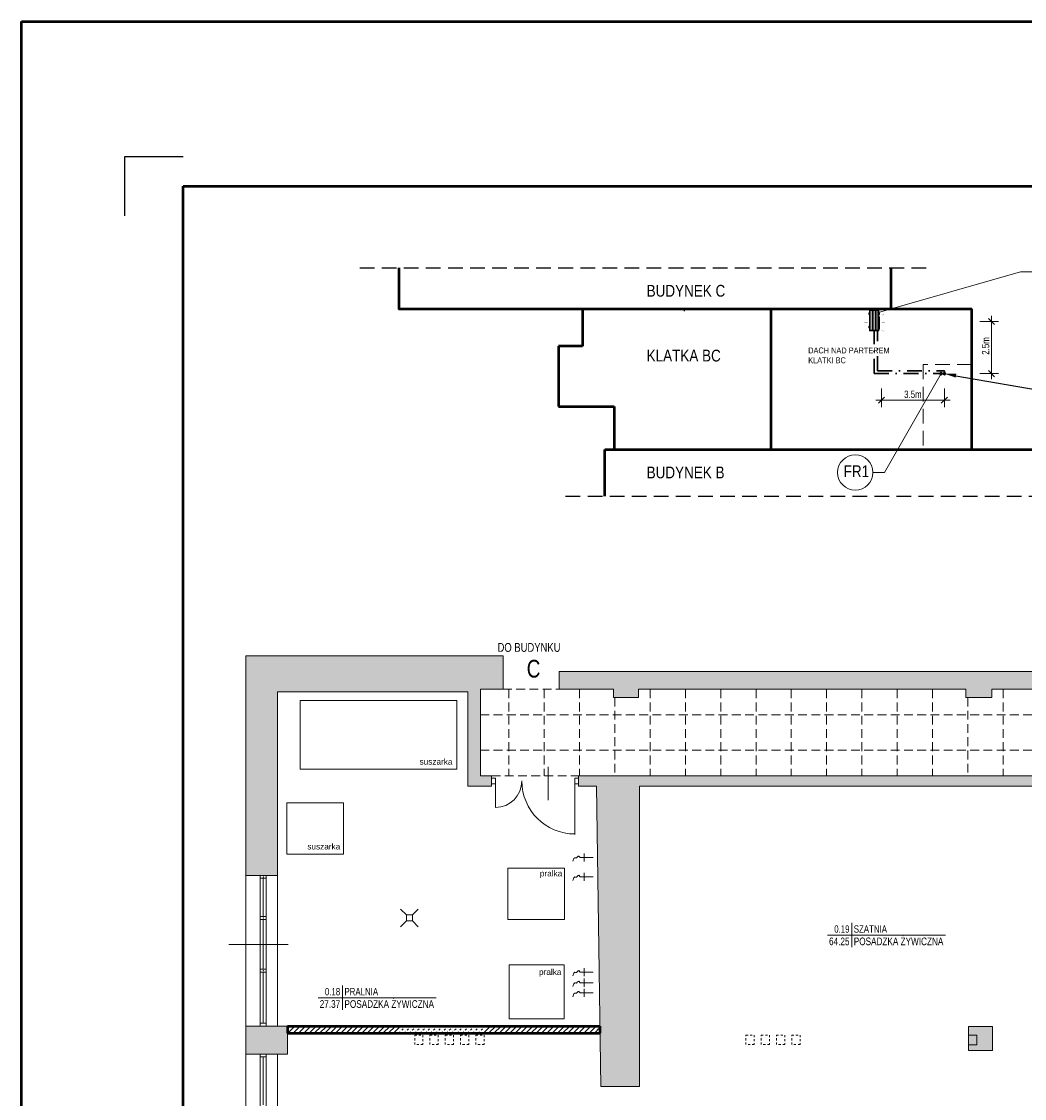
# Model space of a CAD drawing. Header units: millimetres. Extents: x -23540 to 53212, y -37964 to 41185.
# Tile 164 of 203: x 10322 to 12027, y -30398 to -28569. Entities that reach past the tile are written whole.
import ezdxf
from ezdxf import colors
from ezdxf.entities.mleader import LeaderData, LeaderLine
from ezdxf.enums import TextEntityAlignment as Align
from ezdxf.math import Vec2, Vec3

# ---------------------------------------------------------------- set-up
doc = ezdxf.new("R2010")
doc.units = ezdxf.units.MM
for name, pattern in [('0.5_0.5', [1, 0.5, -0.5]), ('DASHDOT', [1, 0.5, -0.25, 0, -0.25]), ('DASHED', [0.75, 0.5, -0.25]), ('DASHEDX2', [1.5, 1, -0.5])]:
    doc.linetypes.add(name, pattern=pattern)
doc.layers.get('0').update_dxf_attribs({"lineweight": 18})
for name, color, linetype, lineweight in [('!MARIUSZ', 220, 'Continuous', 35), ('BA_drz', 7, 'Continuous', 18), ('BA_met', 7, 'Continuous', 18), ('BA_sym', 7, 'Continuous', 18), ('Cienka', 7, 'Continuous', 18), ('M_Ramki do druku', 7, 'Continuous', 18), ('M_Ramki rysunków', 2, 'Continuous', 18), ('mm_klima_PROJ', 86, 'Continuous', 35), ('mm_klimatyzacja', 94, 'Continuous', 50), ('PG_PRZERYWANE_ŚREDNIE', 1, 'DASHEDX2', 18), ('PG_WIDOKOWE_CIENKIE', 1, 'Continuous', 18), ('PG_WYMIARY', 1, 'Continuous', 18), ('PG_ŚCIANY_DZIAŁOWE', 3, 'Continuous', 18), ('Przekrojowa', 60, 'Continuous', 18)]:
    doc.layers.add(name, color=color, linetype=linetype, lineweight=lineweight)
doc.styles.add('BIKWYM', font='BIKROMSW.SHX', dxfattribs={"width": 0.8})
doc.styles.add('ROMANS', font='bikromsw.shx', dxfattribs={"width": 0.8})
doc.styles.get("Standard").update_dxf_attribs({"font": 'arial.ttf'})

# ---------------------------------------------------------------- blocks, each defined once
blk = doc.blocks.new('bikmet')
blk.add_line((0, 1.65), (0, -1.65))
at = {"style": 'ROMANS', "width": 0.8}
blk.add_attdef('NRPOM', text='', height=1, dxfattribs=at).set_placement((-0.33, 0.33), align=Align.RIGHT)
blk.add_attdef('NWAPOM', (0.25, 0.33), '', height=1, dxfattribs=at)
blk.add_attdef('RAREA', text='', height=1.04, dxfattribs=at).set_placement((-0.33, -0.33), align=Align.TOP_RIGHT)
blk.add_attdef('PODLOGA', text='', height=1.04, dxfattribs=at).set_placement((0.25, -0.33), align=Align.TOP_LEFT)
blk = doc.blocks.new('WYM-KR')
at = {"linetype": 'ByBlock'}
blk.add_line((11.52, 0), (-11.52, 0), dxfattribs=at)
at = {"color": 7, "linetype": 'ByBlock'}
blk.add_line((6.24, 6.24), (-6.24, -6.24), dxfattribs=at)
blk = doc.blocks.new('A$C4604700A')
at = {"color": 8, "lineweight": 50}
for points in [[(-37.3, -5, 1, 1, 0), (-41.8, -12.7, 10, 0, 0), (-46, -20.1, 0, 0, 0)], [(0, -5, 1, 1, 0), (0, -13.9, 10, 0, 0), (0, -22.4, 0, 0, 0)], [(37.3, -5, 1, 1, 0), (41.8, -12.7, 10, 0, 0), (46, -20.1, 0, 0, 0)]]:
    blk.add_lwpolyline(points, format="xyseb", dxfattribs=at)
blk = doc.blocks.new('AJY072LELAH_3_upper')
at = {"linetype": 'Continuous', "lineweight": 9}
for p, q in [((94, 592), (94, 588)), ((94, 592), (94, 580)), ((94, 592), (94, 592)), ((94, 588), (94, 154)), ((94, 568), (94, 384)), ((1149, 613), (115, 613)), ((134, 483), (134, 562)), ((1124, 573), (144, 573)), ((250, 653), (280, 653)), ((250, 653), (250, 613)), ((282, 631), (282, 651)), ((297, 651), (297, 631)), ((299, 653), (330, 653)), ((330, 613), (330, 653)), ((938, 653), (968, 653)), ((938, 653), (938, 613)), ((970, 631), (970, 651)), ((985, 651), (985, 631)), ((987, 653), (1018, 653)), ((1018, 613), (1018, 653)), ((1097, 613), (1153, 613)), ((1134, 562), (1134, 483)), ((1153, 613), (1155, 613)), ((1174, 594), (1174, 592)), ((1174, 588), (1174, 592)), ((1174, 158), (1174, 588)), ((115, 133), (1149, 133)), ((134, 482), (134, 483)), ((134, 413), (134, 413)), ((134, 413), (134, 332)), ((134, 332), (134, 333)), ((134, 263), (134, 263)), ((134, 183), (134, 263)), ((144, 473), (1124, 473)), ((1124, 423), (144, 423)), ((144, 323), (1124, 323)), ((1124, 273), (144, 273)), ((144, 173), (1124, 173)), ((179, 103), (179, 133)), ((219, 93), (183, 99)), ((219, 93), (773, 93)), ((773, 93), (810, 99)), ((814, 103), (814, 133)), ((938, 133), (938, 95)), ((1018, 95), (938, 95)), ((1018, 95), (1018, 133)), ((1134, 483), (1134, 482)), ((1134, 333), (1134, 413)), ((1134, 413), (1134, 413)), ((1134, 333), (1134, 332)), ((1134, 263), (1134, 184)), ((1134, 263), (1134, 263)), ((1149, 133), (1153, 133)), ((1153, 133), (1153, 133)), ((1153, 133), (1153, 133)), ((1174, 154), (1174, 158)), ((1174, 154), (1174, 154)), ((1174, 154), (1174, 154)), ((1175, 501), (1180, 492)), ((1180, 319), (1175, 309)), ((1182, 483), (1182, 487)), ((1182, 327), (1182, 483)), ((1182, 324), (1182, 327))]:
    blk.add_line(p, q, dxfattribs=at)
at = {"color": 8, "lineweight": 50}
blk.add_lwpolyline([(510, 874, 10, 10, 0), (510, 784, 100, 0, 0), (510, 699, 0, 0, 0)], format="xyseb", dxfattribs=at)
at = {"linetype": 'Continuous', "lineweight": 9}
blk.add_circle((978, 115), 7.5, dxfattribs=at)
for centre, radius, start, end in [((115, 592), 20.8, 170.171, 180), ((115, 592), 20.8, 90, 160.843), ((144, 563), 10.3, 88.4156, 184.328), ((280, 651), 2, 0, 90), ((290, 631), 7.5, 180, 360), ((299, 651), 2, 90, 180), ((968, 651), 2, 0, 90), ((978, 631), 7.5, 180, 360), ((987, 651), 2, 90, 180), ((1124, 563), 10.3, 355.672, 451.5886), ((1153, 592), 20.8, 0, 90), ((1153, 592), 20.7, 80.1645, 90), ((115, 154), 20.8, 180, 270), ((144, 483), 10.3, 183.3817, 270), ((144, 413), 10.3, 90, 176.6183), ((144, 333), 10.3, 183.3817, 270), ((144, 263), 10.3, 90, 176.6183), ((144, 183), 10, 180, 270), ((183, 103), 4.4, 180, 260.7), ((809, 103), 4.4, 279.3, 360), ((1124, 483), 10.3, 270, 356.6183), ((1124, 413), 10.3, 3.3817, 90), ((1124, 333), 10.3, 270, 356.6183), ((1124, 263), 10.3, 3.3817, 90), ((1124, 183), 10.3, 268.4114, 364.328), ((1153, 154), 20.8, 270, 360), ((1153, 154), 20.7, 289.4904, 340.5008), ((1184, 506), 10, 188.1096, 210), ((1184, 304), 10, 150, 171.8904), ((1172, 487), 10, 0, 30), ((1172, 324), 10, 330, 360)]:
    blk.add_arc(centre, radius, start, end, dxfattribs=at)
at = {"xscale": 10, "yscale": 10, "zscale": 10}
blk.add_blockref('A$C4604700A', (510, 39), dxfattribs=at)

msp = doc.modelspace()

# ---------------------------------------------------------------- hatches: boundary and pattern name
at = {"layer": 'PG_ŚCIANY_DZIAŁOWE', "true_color": 0x636466, "transparency": 33554610}
h = msp.add_hatch(color=251, dxfattribs=at)
h.dxf.hatch_style = 1
h.paths.add_polyline_path([(12356.4, -29334.5), (12388.4, -29334.5), (12388.4, -29286.5), (12356.4, -29286.5), (12356.4, -29242.5), (12524.4, -29242.5), (12524.4, -29257.2), (12575.4, -29257.2), (12575.4, -29212.5), (12326.4, -29212.5), (12326.4, -29673.5), (11235.9, -29673.5), (11235.9, -29703.5), (11327.9, -29703.5), (11327.9, -29717.5), (11370.9, -29717.5), (11370.9, -29703.5), (11926.9, -29703.5), (11926.9, -29717.5), (11970.9, -29717.5), (11970.9, -29703.5), (12356.4, -29703.5)])
h = msp.add_hatch(color=251, dxfattribs=at)
h.dxf.hatch_style = 1
h.paths.add_polyline_path([(10757.4, -29708), (11080.4, -29708), (11080.4, -29868), (11120.9, -29868), (11120.9, -29850.5), (11101.9, -29850.5), (11101.9, -29703.5), (11140.4, -29703.5), (11140.4, -29646.5), (10703.4, -29646.5), (10703.4, -30019.5), (10757.4, -30019.5)])
h = msp.add_hatch(color=251, dxfattribs=at)
h.dxf.hatch_style = 1
h.paths.add_polyline_path([(11372.4, -29868), (12215.4, -29868), (12215.4, -29966.5), (12231.9, -29966.5), (12231.9, -29850.5), (11268.9, -29850.5), (11268.9, -29868), (11299.4, -29868), (11306.4, -30378), (11372.4, -30378)])
h = msp.add_hatch(color=251, dxfattribs=at)
h.dxf.hatch_style = 1
h.paths.add_polyline_path([(10774.4, -30275.5), (10703.4, -30275.5), (10703.4, -30323), (10757.4, -30323), (10774.4, -30323)])
h = msp.add_hatch(color=251, dxfattribs=at)
h.dxf.hatch_style = 1
h.paths.add_polyline_path([(11931.4, -30317), (11972.4, -30317), (11972.4, -30276), (11931.4, -30276)])
at = {"layer": 'Przekrojowa', "true_color": 0x136734}
h = msp.add_hatch(color=116, dxfattribs=at)
h.dxf.hatch_style = 1
h.paths.add_polyline_path([(11887.4, -29167.3, 1), (11882.8, -29167.3, 1)])
h = msp.add_hatch(color=116, dxfattribs=at)
h.dxf.hatch_style = 1
h.paths.add_polyline_path([(11892.8, -29167.3, 1), (11888.2, -29167.3, 1)])

# ---------------------------------------------------------------- linework, layer by layer
at = {"layer": '!MARIUSZ', "color": 252, "linetype": 'DASHED', "lineweight": 25, "ltscale": 50}
for p, q in [((10896.9, -28987.6), (11866.8, -28987.6)), ((11246.8, -29375.3), (12209.9, -29375.3))]:
    msp.add_line(p, q, dxfattribs=at)
at = {"layer": '!MARIUSZ', "color": 252, "linetype": 'DASHED', "lineweight": 0, "ltscale": 50}
for p, q in [((11447.5, -29060.6), (11449.4, -29060.6)), ((11937.4, -29151.9), (11854.4, -29151.9)), ((11854.4, -29151.9), (11854.4, -29296.2))]:
    msp.add_line(p, q, dxfattribs=at)
at = {"color": 251, "true_color": 0x636466}
for p, q in [((10703.4, -31836), (10703.4, -29673.5)), ((11101.9, -29850.5), (11101.9, -29703.5)), ((11327.9, -29717.5), (11327.9, -29703.5)), ((11370.9, -29717.5), (11370.9, -29703.5)), ((11926.9, -29717.5), (11926.9, -29703.5)), ((11970.9, -29717.5), (11970.9, -29703.5)), ((11080.4, -29708), (10757.4, -29708)), ((11080.4, -29868), (11080.4, -29708)), ((11120.9, -29850.5), (11101.9, -29850.5)), ((12231.9, -29850.5), (11268.9, -29850.5)), ((11120.9, -29868), (11080.4, -29868)), ((11299.4, -29868), (11268.9, -29868)), ((11306.4, -30378), (11299.4, -29868)), ((11372.4, -30378), (11372.4, -29868)), ((11372.4, -29868), (12215.4, -29868)), ((10757.4, -30019.5), (10703.4, -30019.5)), ((10727.9, -30275.5), (10727.9, -30019.5)), ((10737.9, -30024.5), (10727.9, -30024.5)), ((10732.9, -30089.4), (10732.9, -30024.5)), ((10737.9, -30275.5), (10737.9, -30019.5)), ((10737.9, -30089.4), (10727.9, -30089.4)), ((10737.9, -30094.4), (10727.9, -30094.4)), ((10732.9, -30178.9), (10732.9, -30094.4)), ((10737.9, -30178.9), (10727.9, -30178.9)), ((10737.9, -30183.9), (10727.9, -30183.9)), ((10732.9, -30270.5), (10732.9, -30183.9)), ((10737.9, -30270.5), (10727.9, -30270.5)), ((10774.4, -30275.5), (10703.4, -30275.5)), ((10737.9, -30275.5), (10727.9, -30275.5)), ((11931.4, -30276), (11972.4, -30276)), ((11931.4, -30276), (11931.4, -30317)), ((11972.4, -30276), (11972.4, -30317)), ((10757.4, -30323), (10703.4, -30323)), ((10737.9, -30323), (10727.9, -30323)), ((10727.9, -30499), (10727.9, -30323)), ((10737.9, -30328), (10727.9, -30328)), ((10732.9, -30409.3), (10732.9, -30328)), ((10737.9, -30323), (10737.9, -30499)), ((10757.4, -30499), (10757.4, -30323)), ((11931.4, -30317), (11972.4, -30317)), ((11372.4, -30378), (11306.4, -30378))]:
    msp.add_line(p, q, dxfattribs=at)
at = {"color": 251, "lineweight": 20, "true_color": 0x636466}
for p, q in [((11140.4, -29703.5), (11140.4, -29673.5)), ((11235.9, -29703.5), (11235.9, -29673.5)), ((11235.9, -29673.5), (12326.4, -29673.5)), ((11140.4, -29703.5), (11101.9, -29703.5)), ((11327.9, -29703.5), (11235.9, -29703.5)), ((11926.9, -29703.5), (11370.9, -29703.5)), ((12356.4, -29703.5), (11970.9, -29703.5)), ((10757.4, -29708), (10757.4, -30275.5)), ((11327.9, -29717.5), (11370.9, -29717.5)), ((11970.9, -29717.5), (11926.9, -29717.5)), ((11120.9, -29850.5), (11120.9, -29868)), ((11268.9, -29850.5), (11268.9, -29868)), ((11127.4, -29854.2), (11120.9, -29854.2)), ((11127.4, -29864.2), (11120.9, -29864.2)), ((11127.4, -29854.2), (11127.4, -29864.2)), ((11268.9, -29854.2), (11262.4, -29854.2)), ((11262.4, -29854.2), (11262.4, -29864.2)), ((11262.4, -29859.2), (11262.4, -29950.2)), ((11268.9, -29864.2), (11262.4, -29864.2)), ((11293.4, -29989.2), (11271.7, -29989.2)), ((11278.5, -29982.3), (11278.5, -29996.1)), ((11278.5, -30015), (11278.5, -30028.7)), ((11293.4, -30021.9), (11271.7, -30021.9)), ((10966.4, -30076.7), (10976.4, -30086.7)), ((10976.4, -30096.7), (10976.4, -30086.7)), ((10976.4, -30086.7), (10986.4, -30086.7)), ((10996.4, -30076.7), (10986.4, -30086.7)), ((10986.4, -30086.7), (10986.4, -30096.7)), ((10966.4, -30106.7), (10976.4, -30096.7)), ((10986.4, -30096.7), (10976.4, -30096.7)), ((10996.4, -30106.7), (10986.4, -30096.7)), ((11278.5, -30176.9), (11278.5, -30190.7)), ((11293.4, -30183.8), (11271.7, -30183.8)), ((11278.5, -30194.9), (11278.5, -30208.7)), ((11293.4, -30201.8), (11271.7, -30201.8)), ((11293.4, -30219.2), (11271.7, -30219.2)), ((11278.5, -30212.3), (11278.5, -30226.1)), ((10774.4, -30323), (10774.4, -30275.5)), ((10774.4, -30275.5), (11305, -30275.5)), ((10774.4, -30287.5), (10774.4, -30275.5)), ((11305.1, -30287.5), (10774.4, -30287.5)), ((11305, -30275.5), (11305.1, -30287.5)), ((10774.4, -30323), (10757.4, -30323))]:
    msp.add_line(p, q, dxfattribs=at)
at = {"color": 251, "true_color": 0x636466, "extrusion": (0, 0, -1)}
for p, q in [((11217.4, -29891.8), (11217.4, -29835.3)), ((11262.4, -29859.2), (11262.4, -29949.2))]:
    msp.add_line(p, q, dxfattribs=at)
msp.add_arc((-11262.4, -29859.2), 90, 270, 0, dxfattribs=at)
at = {"color": 251, "lineweight": 20, "true_color": 0x636466}
for points in [[(11271.7, -29989.2), (11268.2, -29983.3), (11266, -29994.7), (11260.9, -29986.4), (11259.2, -29995.5)], [(11271.7, -30021.9), (11268.2, -30016), (11266, -30027.4), (11260.9, -30019), (11259.2, -30028.2)], [(11271.7, -30183.8), (11268.2, -30177.9), (11266, -30189.3), (11260.9, -30181), (11259.2, -30190.2)], [(11271.7, -30201.8), (11268.2, -30195.9), (11266, -30207.3), (11260.9, -30199), (11259.2, -30208.2)], [(11271.7, -30219.2), (11268.2, -30213.3), (11266, -30224.8), (11260.9, -30216.4), (11259.2, -30225.6)]]:
    msp.add_open_spline(points, degree=3, dxfattribs=at)
at = {"color": 251, "true_color": 0x636466}
for p in [(10732.9, -30022), (10732.9, -30022), (10732.9, -30091.9), (10732.9, -30091.9), (10732.9, -30181.4), (10732.9, -30181.4)]:
    msp.add_point(p, dxfattribs=at)
at = {"layer": 'BA_drz', "color": 251, "true_color": 0x636466}
msp.add_line((11127.4, -29859.2), (11127.4, -29904.2), dxfattribs=at)
msp.add_arc((11127.4, -29859.2), 45, 270, 0, dxfattribs=at)
at = {"layer": 'BA_met', "color": 251, "true_color": 0x636466}
for p, q in [((11692, -30121), (11892.2, -30121)), ((10826.4, -30227.4), (11026.6, -30227.4))]:
    msp.add_line(p, q, dxfattribs=at)
at = {"layer": 'BA_sym', "color": 251, "true_color": 0x636466}
msp.add_line((10775.3, -30136.8), (10674.3, -30136.8), dxfattribs=at)
at = {"layer": 'Cienka', "color": 251, "true_color": 0x636466}
for p, q in [((10703.4, -29673.5), (10703.4, -29646.5)), ((10703.4, -29646.5), (11140.4, -29646.5)), ((11140.4, -29673.5), (11140.4, -29646.5))]:
    msp.add_line(p, q, dxfattribs=at)
at = {"layer": 'M_Ramki do druku', "color": 251, "lineweight": -2, "true_color": 0x636466}
msp.add_lwpolyline([(10596.9, -28799), (10496.9, -28799), (10496.9, -28899)], dxfattribs=at)
at = {"layer": 'M_Ramki rysunków', "color": 18, "lineweight": 50, "true_color": 0x000000}
for p, q in [((10596.9, -32949), (10596.9, -28849)), ((10596.9, -28849), (13416.9, -28849))]:
    msp.add_line(p, q, dxfattribs=at)
at = {"layer": 'mm_klimatyzacja', "lineweight": 15}
for p, q in [((12019.9, -28994.2), (11778.4, -29063.3)), ((12372.8, -28994.2), (12019.9, -28994.2)), ((11789, -29335.2), (11885.1, -29167.3)), ((11789, -29335.2), (11769, -29335.2))]:
    msp.add_line(p, q, dxfattribs=at)
at = {"layer": 'mm_klimatyzacja', "linetype": 'DASHDOT', "lineweight": 30, "ltscale": 50}
for p, q in [((11771.2, -29167.3), (11771.2, -29094.6)), ((11776.9, -29162.4), (11776.9, -29094.6)), ((11771.2, -29167.3), (11885.1, -29167.3)), ((11776.9, -29162.4), (11890.5, -29162.4)), ((11890.5, -29167.3), (11890.5, -29162.4))]:
    msp.add_line(p, q, dxfattribs=at)
at = {"layer": 'mm_klimatyzacja', "lineweight": 15}
msp.add_circle((11739, -29335.2), 30, dxfattribs=at)
at = {"layer": 'PG_PRZERYWANE_ŚREDNIE', "color": 251, "lineweight": 15, "ltscale": 15, "true_color": 0x636466}
for p, q in [((11140.4, -29703.5), (11235.9, -29703.5)), ((11150.4, -29703.5), (11150.4, -29850.5)), ((11210.4, -29703.5), (11210.4, -29850.5)), ((11270.4, -29703.5), (11270.4, -29850.5)), ((11390.4, -29703.5), (11390.4, -29850.5)), ((11450.4, -29703.5), (11450.4, -29850.5)), ((11510.4, -29703.5), (11510.4, -29850.5)), ((11570.4, -29703.5), (11570.4, -29850.5)), ((11630.4, -29703.5), (11630.4, -29850.5)), ((11690.4, -29703.5), (11690.4, -29850.5)), ((11750.4, -29703.5), (11750.4, -29850.5)), ((11810.4, -29703.5), (11810.4, -29850.5)), ((11870.4, -29703.5), (11870.4, -29850.5)), ((11990.4, -29703.5), (11990.4, -29850.5)), ((11330.4, -29717.5), (11330.4, -29850.5)), ((11930.4, -29717.5), (11930.4, -29850.5)), ((11101.9, -29747), (12524.4, -29747)), ((11101.9, -29807), (12524.4, -29807)), ((11120.9, -29850.5), (11268.9, -29850.5))]:
    msp.add_line(p, q, dxfattribs=at)
at = {"layer": 'PG_WIDOKOWE_CIENKIE', "color": 251, "lineweight": 50, "true_color": 0x636466}
for p, q in [((11275.5, -29057), (11275.5, -29120.4)), ((11595.8, -29057), (11595.8, -29296.2)), ((11800.1, -29057), (11937.4, -29057)), ((11937.4, -29296.2), (11937.4, -29057)), ((11275.5, -29120.4), (11234.5, -29120.5)), ((11234.5, -29120.5), (11234.5, -29223)), ((11234.5, -29223), (11329.4, -29223)), ((11329.4, -29223), (11329.4, -29296.2)), ((11313.5, -29296.2), (11313.5, -29296.5)), ((11313.5, -29296.2), (11854.4, -29296.2)), ((11313.5, -29375.3), (11313.5, -29296.5)), ((11854.4, -29296.2), (11937.4, -29296.2)), ((11937.4, -29296.2), (12143.2, -29296.2)), ((10774.4, -30275.5), (11305, -30275.5)), ((10774.4, -30275.5), (10774.4, -30287.5)), ((10774.4, -30287.5), (11305.1, -30287.5)), ((11305, -30275.5), (11305.1, -30287.5))]:
    msp.add_line(p, q, dxfattribs=at)
at = {"layer": 'PG_WIDOKOWE_CIENKIE', "color": 251, "lineweight": 13, "true_color": 0x636466}
for p, q in [((10795.7, -29839.1), (10795.7, -29722.5)), ((10795.7, -29722.5), (11062, -29722.5)), ((11062, -29722.5), (11062, -29839.1)), ((11062, -29839.1), (10795.7, -29839.1)), ((10773, -29983.5), (10773, -29896.1)), ((10773, -29896.1), (10869.1, -29896.1)), ((10869.1, -29896.1), (10869.1, -29983.5)), ((10869.1, -29983.5), (10773, -29983.5)), ((11148.6, -30094.5), (11148.6, -30007.1)), ((11148.6, -30007.1), (11244.8, -30007.1)), ((11244.8, -30007.1), (11244.8, -30094.5)), ((11244.8, -30094.5), (11148.6, -30094.5)), ((11150.8, -30263.4), (11150.8, -30171.6)), ((11150.8, -30171.6), (11244.2, -30171.6)), ((11244.2, -30171.6), (11244.2, -30263.4)), ((11244.2, -30263.4), (11150.8, -30263.4))]:
    msp.add_line(p, q, dxfattribs=at)
at = {"layer": 'PG_WIDOKOWE_CIENKIE', "color": 251, "linetype": 'Continuous', "lineweight": 18, "true_color": 0x636466}
for p, q in [((10774.4, -30278.9), (10777.8, -30275.5)), ((10774.8, -30287.5), (10786.8, -30275.5)), ((10783.8, -30287.5), (10795.8, -30275.5)), ((10792.7, -30287.5), (10804.7, -30275.5)), ((10801.7, -30287.5), (10813.7, -30275.5)), ((10810.7, -30287.5), (10822.7, -30275.5)), ((10819.7, -30287.5), (10831.7, -30275.5)), ((10828.7, -30287.5), (10840.7, -30275.5)), ((10837.6, -30287.5), (10849.6, -30275.5)), ((10846.6, -30287.5), (10858.6, -30275.5)), ((10855.6, -30287.5), (10867.6, -30275.5)), ((10864.6, -30287.5), (10876.6, -30275.5)), ((10873.6, -30287.5), (10885.6, -30275.5)), ((10882.5, -30287.5), (10894.5, -30275.5)), ((10891.5, -30287.5), (10903.5, -30275.5)), ((10900.5, -30287.5), (10912.5, -30275.5)), ((10909.5, -30287.5), (10921.5, -30275.5)), ((10918.5, -30287.5), (10930.5, -30275.5)), ((10927.4, -30287.5), (10939.4, -30275.5)), ((10936.4, -30287.5), (10948.4, -30275.5)), ((10945.4, -30287.5), (10957.4, -30275.5)), ((10954.4, -30287.5), (10966.4, -30275.5)), ((11107, -30287.5), (11119, -30275.5)), ((11116, -30287.5), (11128, -30275.5)), ((11125, -30287.5), (11137, -30275.5)), ((11134, -30287.5), (11146, -30275.5)), ((11143, -30287.5), (11155, -30275.5)), ((11151.9, -30287.5), (11163.9, -30275.5)), ((11160.9, -30287.5), (11172.9, -30275.5)), ((11169.9, -30287.5), (11181.9, -30275.5)), ((11178.9, -30287.5), (11190.9, -30275.5)), ((11187.9, -30287.5), (11199.9, -30275.5)), ((11196.8, -30287.5), (11208.8, -30275.5)), ((11205.8, -30287.5), (11217.8, -30275.5)), ((11214.8, -30287.5), (11226.8, -30275.5)), ((11223.8, -30287.5), (11235.8, -30275.5)), ((11232.8, -30287.5), (11244.8, -30275.5)), ((11241.7, -30287.5), (11253.7, -30275.5)), ((11250.7, -30287.5), (11262.7, -30275.5)), ((11259.7, -30287.5), (11271.7, -30275.5)), ((11268.7, -30287.5), (11280.7, -30275.5)), ((11277.7, -30287.5), (11289.7, -30275.5)), ((11286.6, -30287.5), (11298.6, -30275.5)), ((11295.6, -30287.5), (11305, -30278.1)), ((11304.6, -30287.5), (11305.1, -30286.9))]:
    msp.add_line(p, q, dxfattribs=at)
at = {"layer": 'PG_WIDOKOWE_CIENKIE', "color": 251, "linetype": '0.5_0.5', "ltscale": 7, "true_color": 0x636466}
for p, q in [((10963.4, -30287.5), (10975.4, -30275.5)), ((10972.3, -30287.5), (10984.3, -30275.5)), ((10981.3, -30287.5), (10993.3, -30275.5)), ((10990.3, -30287.5), (11002.3, -30275.5)), ((10990.3, -30290.8), (11004.3, -30290.8)), ((10990.3, -30306.8), (10990.3, -30290.8)), ((10999.3, -30287.5), (11011.3, -30275.5)), ((11004.3, -30290.8), (11004.3, -30306.8)), ((11008.3, -30287.5), (11020.3, -30275.5)), ((11016.3, -30290.8), (11030.3, -30290.8)), ((11016.3, -30306.8), (11016.3, -30290.8)), ((11017.2, -30287.5), (11029.2, -30275.5)), ((11026.2, -30287.5), (11038.2, -30275.5)), ((11030.3, -30290.8), (11030.3, -30306.8)), ((11035.2, -30287.5), (11047.2, -30275.5)), ((11042.3, -30290.8), (11056.3, -30290.8)), ((11042.3, -30306.8), (11042.3, -30290.8)), ((11044.2, -30287.5), (11056.2, -30275.5)), ((11053.2, -30287.5), (11065.2, -30275.5)), ((11056.3, -30290.8), (11056.3, -30306.8)), ((11062.1, -30287.5), (11074.1, -30275.5)), ((11068.3, -30290.8), (11082.3, -30290.8)), ((11068.3, -30306.8), (11068.3, -30290.8)), ((11071.1, -30287.5), (11083.1, -30275.5)), ((11080.1, -30287.5), (11092.1, -30275.5)), ((11082.3, -30290.8), (11082.3, -30306.8)), ((11089.1, -30287.5), (11101.1, -30275.5)), ((11094.3, -30290.8), (11108.3, -30290.8)), ((11094.3, -30306.8), (11094.3, -30290.8)), ((11098.1, -30287.5), (11110.1, -30275.5)), ((11108.3, -30290.8), (11108.3, -30306.8)), ((11553.3, -30290.8), (11567.3, -30290.8)), ((11553.3, -30306.8), (11553.3, -30290.8)), ((11567.3, -30290.8), (11567.3, -30306.8)), ((11579.3, -30290.8), (11593.3, -30290.8)), ((11579.3, -30306.8), (11579.3, -30290.8)), ((11593.3, -30290.8), (11593.3, -30306.8)), ((11605.3, -30290.8), (11619.3, -30290.8)), ((11605.3, -30306.8), (11605.3, -30290.8)), ((11619.3, -30290.8), (11619.3, -30306.8)), ((11631.3, -30290.8), (11645.3, -30290.8)), ((11631.3, -30306.8), (11631.3, -30290.8)), ((11645.3, -30290.8), (11645.3, -30306.8)), ((11004.3, -30306.8), (10990.3, -30306.8)), ((11030.3, -30306.8), (11016.3, -30306.8)), ((11056.3, -30306.8), (11042.3, -30306.8)), ((11082.3, -30306.8), (11068.3, -30306.8)), ((11108.3, -30306.8), (11094.3, -30306.8)), ((11567.3, -30306.8), (11553.3, -30306.8)), ((11593.3, -30306.8), (11579.3, -30306.8)), ((11619.3, -30306.8), (11605.3, -30306.8)), ((11645.3, -30306.8), (11631.3, -30306.8))]:
    msp.add_line(p, q, dxfattribs=at)
at = {"layer": 'PG_WIDOKOWE_CIENKIE', "color": 251, "true_color": 0x636466}
for p, q in [((11931.7, -30291.1), (11945.7, -30291.1)), ((11931.7, -30307.1), (11931.7, -30291.1)), ((11945.7, -30291.1), (11945.7, -30307.1)), ((11945.7, -30307.1), (11931.7, -30307.1))]:
    msp.add_line(p, q, dxfattribs=at)
at = {"layer": 'PG_WIDOKOWE_CIENKIE', "color": 251, "lineweight": 50, "true_color": 0x636466}
msp.add_lwpolyline([(10963.6, -28987.6), (10963.6, -29057), (11800.1, -29057), (11800.1, -28987.6)], dxfattribs=at)
at = {"layer": 'PG_WYMIARY'}
for p, q in [((11950.6, -29078.8), (11982.6, -29078.8)), ((11970.6, -29167), (11970.6, -29078.8)), ((11950.6, -29167.3), (11982.6, -29167.3)), ((11783.5, -29192.5), (11783.5, -29224.5)), ((11890.5, -29192.5), (11890.5, -29224.5)), ((11783.8, -29212.5), (11890.2, -29212.5))]:
    msp.add_line(p, q, dxfattribs=at)
at = {"layer": 'Przekrojowa', "color": 1, "lineweight": 50}
msp.add_lwpolyline([(10322.1, -28569.2), (13740.2, -28569.2), (13740.2, -33289.3), (10322.1, -33289.3)], close=True, dxfattribs=at)
at = {"layer": 'Przekrojowa'}
for centre in [(11885.1, -29167.3), (11890.5, -29167.3)]:
    msp.add_circle(centre, 2.29, dxfattribs=at)

# ---------------------------------------------------------------- block references
at = {"layer": 'BA_met', "color": 251, "true_color": 0x636466, "xscale": 12.5, "yscale": 12.5, "zscale": 12.5}
for p, values in [((11733.4, -30121), {'NRPOM': '0.19', 'NWAPOM': 'SZATNIA', 'RAREA': '64.25', 'PODLOGA': 'POSADZKA ŻYWICZNA'}), ((10867.8, -30227.4), {'NRPOM': '0.18', 'NWAPOM': 'PRALNIA', 'RAREA': '27.37', 'PODLOGA': 'POSADZKA ŻYWICZNA'})]:
    msp.add_blockref('bikmet', p, dxfattribs=at).add_auto_attribs(values)
at = {"layer": 'mm_klima_PROJ', "xscale": 0.033, "yscale": 0.033, "zscale": 0.033, "rotation": 90}
msp.add_blockref('AJY072LELAH_3_upper', (11783.4, -29097.7), dxfattribs=at)
at = {"layer": 'PG_WYMIARY', "xscale": 0.8332499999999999, "yscale": 0.8332499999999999, "zscale": 0.8332499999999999}
for p, rotation in [((11970.6, -29078.8), 90), ((11970.6, -29167.3), 270), ((11783.5, -29212.5), 180)]:
    msp.add_blockref('WYM-KR', p, dxfattribs=dict(at, rotation=rotation))
msp.add_blockref('WYM-KR', (11890.5, -29212.5), dxfattribs=at)

# ---------------------------------------------------------------- texts
at = {"color": 251, "true_color": 0x636466}
for s, p in [('suszarka', (10998.6, -29831.4)), ('suszarka', (10807.9, -29975.5)), ('pralka', (11203, -30021.2)), ('pralka', (11201.6, -30188.7))]:
    msp.add_text(s, height=10, dxfattribs=at).set_placement(p)
at = {"layer": 'Cienka', "color": 251, "true_color": 0x636466, "style": 'BIKWYM', "width": 0.8}
for s, height, p in [('DO BUDYNKU', 15, (11131.1, -29639.8)), ('C', 30, (11180.7, -29683.5))]:
    msp.add_text(s, height=height, dxfattribs=at).set_placement(p)
at = {"layer": 'mm_klimatyzacja', "lineweight": 15, "attachment_point": 1}
for s, width, gutter_width, insert, char_height in [('{\\fArial Narrow|b0|i0|c238|p34;BUDYNEK C}', 158.281, 1, (11384.5, -29016.5), 20), ('{\\fArial Narrow|b0|i0|c238|p34;KLATKA BC}', 158.281, 1, (11384.5, -29126.6), 20), ('{\\fArial Narrow|b0|i0|c238|p34;DACH NAD PARTEREM KLATKI BC }', 157.017, 0.5, (11659.1, -29122.9), 10), ('{\\fArial Narrow|b0|i0|c238|p34;FR1}', 38.507, 1, (11719.3, -29323.1), 20), ('{\\fArial Narrow|b0|i0|c238|p34;BUDYNEK B}', 158.281, 1, (11384.5, -29325.1), 20)]:
    msp.add_mtext_dynamic_manual_height_columns(s, width=width, gutter_width=gutter_width, heights=[0], dxfattribs=dict(at, insert=insert, char_height=char_height))
at = {"layer": 'PG_WYMIARY', "color": 7, "insert": (11960.6, -29120.3), "char_height": 12.5, "attachment_point": 5, "rotation": 90, "style": 'BIKWYM'}
msp.add_mtext('\\A1;2.5m', dxfattribs=at)
at = {"layer": 'PG_WYMIARY', "color": 7, "insert": (11837, -29202.5), "char_height": 12.5, "attachment_point": 5, "style": 'BIKWYM'}
msp.add_mtext('\\A1;3.5m', dxfattribs=at)

# ---------------------------------------------------------------- leaders
at = {"layer": 'Przekrojowa', "color": 18, "true_color": 0x000000}
ml = msp.add_multileader_mtext('Standard', dxfattribs=at)
ml.set_content('', color=(0, 0, 0))
ml.set_leader_properties()
ml.build(insert=Vec2(0, 0))
ml.multileader.update_dxf_attribs({"has_dogleg": 0, "arrow_head_size": 20, "scale": 5})
ctx = ml.context
ctx.base_point, ctx.scale, ctx.char_height, ctx.arrow_head_size, ctx.landing_gap_size, ctx.plane_origin = Vec3(12418.4, -29258.8), 5, 20, 20, 10, Vec3(11890.5, -29167.3)
notes = []
notes.append((ctx, [(0, (1, 1, 0), (12378.4, -29258.8), (1, 0), 40, [(0, [(11890.5, -29167.3)], 0, [])])]))
ctx.mtext.insert, ctx.mtext.flow_direction = Vec3(12428.4, -29248.8), 5
for ctx, leaders in notes:
    for number, flags, end, landing, length, lines in leaders:
        leader = LeaderData()
        leader.index, (leader.has_last_leader_line, leader.has_dogleg_vector, leader.attachment_direction) = number, flags
        leader.last_leader_point, leader.dogleg_vector, leader.dogleg_length = Vec3(end), Vec3(landing), length
        for number, points, colour, breaks in lines:
            line = LeaderLine()
            line.index, line.vertices, line.color, line.breaks = number, Vec3.list(points), colors.encode_raw_color(colour), breaks
            leader.lines.append(line)
        ctx.leaders.append(leader)

doc.saveas('drawing.dxf')
